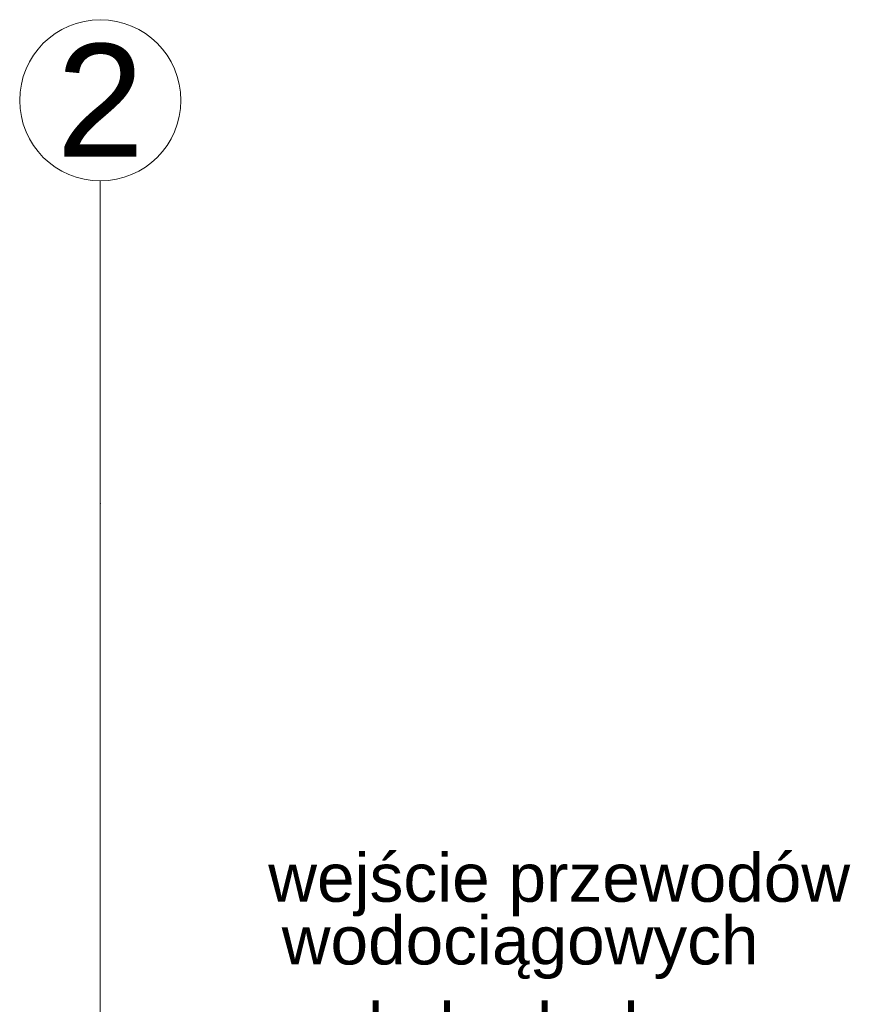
# Model space of a CAD drawing. Header units: millimetres. Extents: x -573548 to 674770, y -184010 to -47794.
# Tile 77 of 181: x 87077 to 89734, y -92095 to -89042. Entities that reach past the tile are written whole.
import ezdxf
from ezdxf.enums import TextEntityAlignment as Align

# ---------------------------------------------------------------- set-up
doc = ezdxf.new("R2010")
doc.units = ezdxf.units.MM
for name, color, linetype, lineweight in [('A.02 RZUT PIWNICY_is$0$opisy inne_Nr_pióra__1', 8, 'Continuous', 9), ('A.02 RZUT PIWNICY_is$0$Structural - Grid', 8, 'Continuous', 9), ('A.02 RZUT PIWNICY_is$0$Structural - Grid_Nr_pióra__17', 8, 'Continuous', 9)]:
    doc.layers.add(name, color=color, linetype=linetype, lineweight=lineweight)
doc.styles.add('A.02 RZUT PIWNICY_is$0$STYL_AUTOMATYCZNY_1', font='arial.ttf')

# ---------------------------------------------------------------- blocks, each defined once
blk = doc.blocks.new('A.02 RZUT PIWNICY_is$0$Standardowy znacznik osi_2')
at = {"layer": 'A.02 RZUT PIWNICY_is$0$Structural - Grid_Nr_pióra__17'}
for p, q in [((1000, 0), (17853.1, 0)), ((17853.1, 0), (18853.1, 0))]:
    blk.add_line(p, q, dxfattribs=at)
blk.add_circle((19103.1, 0), 250, dxfattribs=at)
blk.add_point((17853.1, 0), dxfattribs=at)
blk.add_point((17853.1, 0), dxfattribs=at)
at = {"layer": 'A.02 RZUT PIWNICY_is$0$Structural - Grid_Nr_pióra__17', "style": 'A.02 RZUT PIWNICY_is$0$STYL_AUTOMATYCZNY_1'}
for tag, p in [('AC_MarkerText_1_0', (5, -80)), ('AC_MarkerText_1_1', (19358.1, -80))]:
    blk.add_attdef(tag, text='', height=350, rotation=270, dxfattribs=at).set_placement(p, align=Align.TOP_CENTER)
blk = doc.blocks.new('A.02 RZUT PIWNICY_is')
at = {"layer": 'A.02 RZUT PIWNICY_is$0$Structural - Grid'}
ref = blk.add_blockref('A.02 RZUT PIWNICY_is$0$Standardowy znacznik osi_2', (87897.3, -108395.1), dxfattribs=dict(at, zscale=1000, rotation=90))
ref.add_attrib('AC_MarkerText_1_1', '2', dxfattribs={"layer": 'A.02 RZUT PIWNICY_is$0$Structural - Grid_Nr_pióra__17', "color": 20, "lineweight": 15, "true_color": 0xf73328, "height": 350, "style": 'A.02 RZUT PIWNICY_is$0$STYL_AUTOMATYCZNY_1'}).set_placement((87897.3, -89116.9), align=Align.TOP_CENTER)
at = {"layer": 'A.02 RZUT PIWNICY_is$0$opisy inne_Nr_pióra__1', "insert": (89320.8, -91724.9), "char_height": 150, "attachment_point": 5, "style": 'A.02 RZUT PIWNICY_is$0$STYL_AUTOMATYCZNY_1'}
blk.add_mtext('\\A1;{\\pqc;\\fArial|b0|i0|c238|p0;\\W1.000000;wejście przewodów}', dxfattribs=at)
at = {"layer": 'A.02 RZUT PIWNICY_is$0$opisy inne_Nr_pióra__1', "insert": (89199.7, -92053.7), "char_height": 150, "attachment_point": 5, "line_spacing_factor": 1.075643, "style": 'A.02 RZUT PIWNICY_is$0$STYL_AUTOMATYCZNY_1'}
blk.add_mtext('\\A1;{\\pqc;\\fArial|b0|i0|c238|p0;\\W1.000000;wodociągowych\\P\\pqc;\\fArial|b0|i0|c238|p0;\\W1.000000;do budynku}', dxfattribs=at)

msp = doc.modelspace()

# ---------------------------------------------------------------- block references
at = {"ltscale": 10}
msp.add_blockref('A.02 RZUT PIWNICY_is', (-570.227, 0), dxfattribs=at)

doc.saveas('drawing.dxf')
